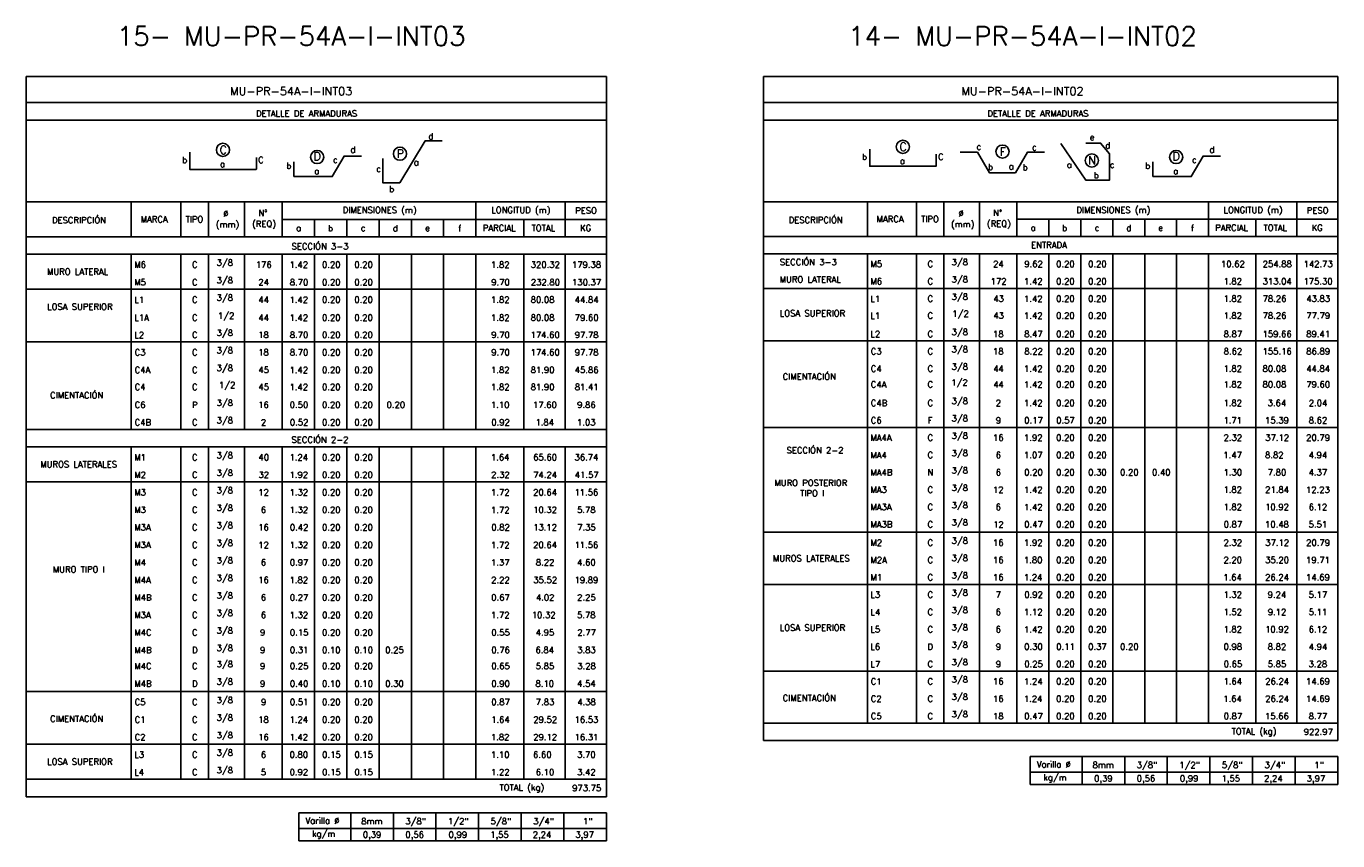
# Model space of a CAD drawing. Header units: metres. Extents: x -260 to 410, y 23 to 160.
# Tile 6 of 15: x -91 to -33, y 45 to 81. Entities that reach past the tile are written whole.
import ezdxf
from ezdxf.enums import TextEntityAlignment as Align

# ---------------------------------------------------------------- set-up
doc = ezdxf.new("R2010")
doc.units = ezdxf.units.M
for name, color, linetype in [('XREF-SE-CUADROS DE DESPIECE - HUAURA_PQT4$0$21', 3, 'Continuous'), ('XREF-SE-CUADROS DE DESPIECE - HUAURA_PQT4$0$21C', 3, 'Continuous'), ('XREF-SE-CUADROS DE DESPIECE - HUAURA_PQT4$0$23', 2, 'Continuous'), ('XREF-SE-CUADROS DE DESPIECE - HUAURA_PQT4$0$S-ANNO-TEXT', 7, 'Continuous'), ('XREF-SE-CUADROS DE DESPIECE - HUAURA_PQT4$0$S-LNWK-0006', 1, 'Continuous')]:
    doc.layers.add(name, color=color, linetype=linetype)
doc.styles.add('XREF-SE-CUADROS DE DESPIECE - HUAURA_PQT4$0$ROMANS-SP', font='romans.shx', dxfattribs={"width": 0.7})
doc.styles.add('XREF-SE-CUADROS DE DESPIECE - HUAURA_PQT4$0$TEGEPSA 100', font='romans.shx')

# ---------------------------------------------------------------- blocks, each defined once
blk = doc.blocks.new('XREF-SE-CUADROS DE DESPIECE - HUAURA_PQT4')
at = {"color": 3}
for p, q in [((-86.158, 72.91), (-86.158, 71.379)), ((-83.992, 72.91), (-83.992, 71.379)), ((-82.78, 72.91), (-82.78, 71.379)), ((-81.21, 72.91), (-81.21, 71.379)), ((-79.56, 72.91), (-79.56, 71.379)), ((-71.093, 72.91), (-71.093, 71.379)), ((-67.198, 72.91), (-67.198, 71.379)), ((-53.983, 72.91), (-53.983, 71.394)), ((-51.839, 72.91), (-51.839, 71.394)), ((-50.639, 72.91), (-50.639, 71.394)), ((-49.085, 72.91), (-49.085, 71.394)), ((-47.452, 72.91), (-47.452, 71.394)), ((-39.071, 72.91), (-39.071, 71.394)), ((-35.216, 72.91), (-35.216, 71.394)), ((-79.56, 72.14), (-65.389, 72.14)), ((-78.149, 72.14), (-78.149, 71.379)), ((-76.738, 72.14), (-76.738, 71.379)), ((-75.327, 72.14), (-75.327, 71.379)), ((-73.915, 72.14), (-73.915, 71.379)), ((-72.504, 72.14), (-72.504, 71.379)), ((-69.006, 72.14), (-69.006, 71.379)), ((-47.452, 72.148), (-33.426, 72.148)), ((-46.055, 72.148), (-46.055, 71.394)), ((-44.658, 72.148), (-44.658, 71.394)), ((-43.262, 72.148), (-43.262, 71.394)), ((-41.865, 72.148), (-41.865, 71.394)), ((-40.468, 72.148), (-40.468, 71.394)), ((-37.006, 72.148), (-37.006, 71.394)), ((-90.749, 71.379), (-65.389, 71.379)), ((-58.527, 71.394), (-33.426, 71.394)), ((-90.749, 70.617), (-65.389, 70.617)), ((-86.158, 70.617), (-86.158, 62.958)), ((-83.992, 70.617), (-83.992, 62.958)), ((-82.78, 70.617), (-82.78, 62.958)), ((-81.21, 70.617), (-81.21, 62.958)), ((-79.56, 70.617), (-79.56, 62.958)), ((-78.149, 70.617), (-78.149, 62.958)), ((-76.738, 70.617), (-76.738, 62.958)), ((-75.327, 70.617), (-75.327, 62.958)), ((-73.915, 70.617), (-73.915, 62.958)), ((-72.504, 70.617), (-72.504, 62.958)), ((-71.093, 70.617), (-71.093, 62.958)), ((-69.006, 70.617), (-69.006, 66.017)), ((-67.198, 70.617), (-67.198, 62.958)), ((-58.527, 70.64), (-33.426, 70.64)), ((-53.983, 70.64), (-53.983, 50.116)), ((-51.839, 70.64), (-51.839, 50.116)), ((-50.639, 70.64), (-50.639, 50.116)), ((-49.085, 70.64), (-49.085, 50.116)), ((-47.452, 70.64), (-47.452, 50.116)), ((-46.055, 70.64), (-46.055, 50.116)), ((-44.658, 70.64), (-44.658, 50.116)), ((-43.262, 70.64), (-43.262, 50.116)), ((-41.865, 70.64), (-41.865, 50.116)), ((-40.468, 70.64), (-40.468, 50.116)), ((-39.071, 70.64), (-39.071, 50.116)), ((-37.006, 70.64), (-37.006, 50.116)), ((-35.216, 70.64), (-35.216, 50.116)), ((-90.749, 69.084), (-65.389, 69.084)), ((-58.527, 69.123), (-33.426, 69.123)), ((-90.749, 66.783), (-65.389, 66.783)), ((-58.527, 66.823), (-33.426, 66.823)), ((-69.006, 66.017), (-69.006, 62.958)), ((-90.749, 62.958), (-65.389, 62.958)), ((-58.527, 63.047), (-33.426, 63.047)), ((-90.749, 62.196), (-65.389, 62.196)), ((-86.158, 62.196), (-86.158, 47.663)), ((-83.992, 62.196), (-83.992, 47.663)), ((-82.78, 62.196), (-82.78, 47.663)), ((-81.21, 62.196), (-81.21, 47.663)), ((-79.56, 62.196), (-79.56, 47.663)), ((-78.149, 62.196), (-78.149, 47.663)), ((-76.738, 62.196), (-76.738, 47.663)), ((-75.327, 62.196), (-75.327, 47.663)), ((-73.915, 62.196), (-73.915, 47.663)), ((-72.504, 62.196), (-72.504, 47.663)), ((-71.093, 62.196), (-71.093, 47.663)), ((-69.006, 62.196), (-69.006, 47.663)), ((-67.198, 62.196), (-67.198, 47.663)), ((-90.749, 60.664), (-65.389, 60.664)), ((-58.527, 58.458), (-33.426, 58.458)), ((-58.527, 56.183), (-33.426, 56.183)), ((-58.527, 52.391), (-33.426, 52.391)), ((-90.749, 51.494), (-86.158, 51.494)), ((-86.158, 51.494), (-65.389, 51.494)), ((-58.527, 50.116), (-33.426, 50.116)), ((-90.749, 49.196), (-65.389, 49.196)), ((-90.749, 47.663), (-65.389, 47.663))]:
    blk.add_line(p, q, dxfattribs=at)
at = {"layer": 'XREF-SE-CUADROS DE DESPIECE - HUAURA_PQT4$0$21'}
for p, q in [((-44.602, 48.66), (-44.602, 47.432)), ((-42.739, 48.66), (-42.739, 47.432)), ((-40.876, 48.66), (-40.876, 47.432)), ((-39.014, 48.66), (-39.014, 47.432)), ((-37.151, 48.66), (-37.151, 47.432)), ((-35.288, 48.66), (-35.288, 47.432)), ((-46.867, 47.972), (-33.426, 47.972)), ((-76.565, 46.199), (-76.565, 44.971)), ((-74.703, 46.199), (-74.703, 44.971)), ((-72.84, 46.199), (-72.84, 44.971)), ((-70.977, 46.199), (-70.977, 44.971)), ((-69.115, 46.199), (-69.115, 44.971)), ((-67.252, 46.199), (-67.252, 44.971)), ((-78.83, 45.511), (-65.389, 45.511))]:
    blk.add_line(p, q, dxfattribs=at)
at = {"layer": 'XREF-SE-CUADROS DE DESPIECE - HUAURA_PQT4$0$21C'}
for centre in [(-82.149, 75.177), (-78.035, 74.865), (-74.413, 75.012), (-52.432, 75.313), (-48.08, 75.103), (-40.491, 74.865), (-44.172, 74.716)]:
    blk.add_circle(centre, 0.288, dxfattribs=at)
at = {"layer": 'XREF-SE-CUADROS DE DESPIECE - HUAURA_PQT4$0$23'}
for p, q in [((-90.749, 78.38), (-90.749, 46.889)), ((-65.389, 78.38), (-65.389, 46.889)), ((-58.527, 78.38), (-58.527, 49.35)), ((-33.426, 78.38), (-33.426, 49.35)), ((-90.749, 72.91), (-65.389, 72.91)), ((-58.527, 72.91), (-33.426, 72.91)), ((-58.527, 49.35), (-33.426, 49.35)), ((-46.867, 48.66), (-46.867, 47.432)), ((-46.867, 48.66), (-33.426, 48.66)), ((-46.867, 48.66), (-46.867, 47.432)), ((-33.426, 48.66), (-33.426, 47.432)), ((-46.867, 47.432), (-33.426, 47.432)), ((-90.749, 46.889), (-65.389, 46.889)), ((-78.83, 46.199), (-78.83, 44.971)), ((-78.83, 46.199), (-65.389, 46.199)), ((-78.83, 46.199), (-78.83, 44.971)), ((-65.389, 46.199), (-65.389, 44.971)), ((-78.83, 44.971), (-65.389, 44.971))]:
    blk.add_line(p, q, dxfattribs=at)
for points in [[(-65.389, 78.38), (-90.749, 78.38)], [(-33.426, 78.38), (-58.527, 78.38)], [(-65.389, 77.244), (-90.749, 77.244)], [(-33.426, 77.244), (-58.527, 77.244)], [(-65.389, 76.474), (-90.749, 76.474)], [(-33.426, 76.474), (-58.527, 76.474)]]:
    blk.add_lwpolyline(points, dxfattribs=at)
at = {"layer": 'XREF-SE-CUADROS DE DESPIECE - HUAURA_PQT4$0$S-LNWK-0006', "flags": 128}
for points in [[(-72.564, 75.568), (-73.317, 75.568), (-74.422, 73.731), (-75.159, 73.731), (-75.159, 74.798)], [(-76.1, 74.908), (-76.853, 74.908), (-77.377, 74.013), (-79.046, 74.013)], [(-79.046, 74.013), (-79.046, 74.661)], [(-49.929, 75.074), (-49.176, 75.074), (-48.652, 74.179), (-48.083, 74.179), (-48.083, 74.179)], [(-46.238, 75.074), (-46.991, 75.074), (-47.515, 74.179), (-48.083, 74.179), (-48.083, 74.179)], [(-38.556, 74.908), (-39.31, 74.908), (-39.833, 74.013), (-41.503, 74.013)], [(-41.503, 74.013), (-41.503, 74.661)]]:
    blk.add_lwpolyline(points, dxfattribs=at)
at = {"layer": 'XREF-SE-CUADROS DE DESPIECE - HUAURA_PQT4$0$S-LNWK-0006'}
for points in [[(-50.974, 74.985), (-50.974, 74.475, -0.414214), (-50.987, 74.461), (-53.883, 74.461), (-53.883, 75.212)], [(-80.691, 74.848), (-80.691, 74.338, -0.414214), (-80.704, 74.325), (-83.6, 74.325), (-83.6, 75.076)]]:
    blk.add_lwpolyline(points, format="xyb", dxfattribs=at)
blk.add_lwpolyline([(-45.523, 75.455), (-44.444, 73.861), (-43.4, 73.861), (-43.4, 74.999), (-43.791, 75.478), (-44.442, 75.478)], dxfattribs=at)
at = {"style": 'XREF-SE-CUADROS DE DESPIECE - HUAURA_PQT4$0$TEGEPSA 100'}
for s, p in [('DESCRIPCIÓN', (-89.623, 71.971)), ('MARCA', (-85.746, 72.01)), ('TIPO', (-83.785, 72.01)), ('Ø', (-82.136, 72.259)), ('N°', (-80.601, 72.282)), ('DIMENSIONES (m)', (-76.916, 72.413)), ('LONGITUD (m)', (-70.422, 72.413)), ('PESO', (-66.753, 72.391)), ('DESCRIPCIÓN', (-57.425, 71.978)), ('MARCA', (-53.582, 72.018)), ('TIPO', (-51.638, 72.018)), ('Ø', (-50.003, 72.267)), ('N°', (-48.485, 72.29)), ('DIMENSIONES (m)', (-44.851, 72.417)), ('LONGITUD (m)', (-38.421, 72.417)), ('PESO', (-34.781, 72.395)), ('(mm)', (-82.463, 71.785)), ('(REQ)', (-80.876, 71.808)), ('a', (-78.95, 71.626)), ('b', (-77.561, 71.617)), ('c', (-76.125, 71.626)), ('d', (-74.727, 71.617)), ('e', (-73.315, 71.626)), ('f', (-71.87, 71.615)), ('PARCIAL', (-70.794, 71.625)), ('TOTAL', (-68.662, 71.625)), ('KG', (-66.541, 71.625)), ('(mm)', (-50.33, 71.792)), ('(REQ)', (-48.76, 71.815)), ('a', (-46.849, 71.638)), ('b', (-45.475, 71.628)), ('c', (-44.052, 71.638)), ('d', (-42.669, 71.629)), ('e', (-41.272, 71.638)), ('f', (-39.841, 71.626)), ('PARCIAL', (-38.783, 71.637)), ('TOTAL', (-36.671, 71.637)), ('KG', (-34.568, 71.637)), ('ENTRADA', (-46.828, 70.883)), ('MURO LATERAL', (-89.84, 69.716)), ('M6', (-86.025, 70.023)), ('C', (-83.504, 70.023)), (' 3/8', (-82.613, 70.11)), ('176', (-80.714, 70.021)), ('1.42', (-79.238, 70.021)), ('0.20', (-77.82, 70.023)), ('0.20', (-76.409, 70.023)), ('1.82', (-70.433, 70.023)), ('320.32', (-68.699, 70.023)), ('179.38', (-66.897, 70.023)), ('SECCIÓN 3-3', (-57.811, 70.136)), ('M5', (-53.852, 70.053)), ('C', (-51.357, 70.052)), (' 3/8', (-50.49, 70.137)), ('24', (-48.49, 70.05)), ('9.62', (-47.127, 70.053)), ('0.20', (-45.734, 70.053)), ('0.20', (-44.337, 70.053)), ('10.62', (-38.53, 70.053)), ('254.88', (-36.707, 70.053)), ('142.73', (-34.919, 70.053)), ('M5', (-86.025, 69.257)), ('C', (-83.504, 69.257)), (' 3/8', (-82.613, 69.344)), ('24', (-80.603, 69.257)), ('8.70', (-79.23, 69.257)), ('0.20', (-77.82, 69.257)), ('0.20', (-76.409, 69.257)), ('9.70', (-70.425, 69.257)), ('232.80', (-68.694, 69.257)), ('130.37', (-66.893, 69.257)), ('MURO LATERAL', (-57.819, 69.378)), ('M6', (-53.852, 69.295)), ('C', (-51.357, 69.294)), (' 3/8', (-50.49, 69.379)), ('172', (-48.598, 69.292)), ('1.42', (-47.137, 69.293)), ('0.20', (-45.734, 69.295)), ('0.20', (-44.337, 69.295)), ('1.82', (-38.422, 69.295)), ('313.04', (-36.708, 69.295)), ('175.30', (-34.924, 69.295)), (' 3/8', (-82.613, 68.578)), ('L1', (-53.852, 68.532)), ('C', (-51.357, 68.536)), (' 3/8', (-50.49, 68.621)), ('43', (-48.484, 68.536)), ('1.42', (-47.137, 68.534)), ('0.20', (-45.734, 68.536)), ('0.20', (-44.337, 68.536)), ('1.82', (-38.422, 68.536)), ('78.26', (-36.71, 68.536)), ('43.83', (-34.802, 68.536)), ('LOSA SUPERIOR', (-89.836, 68.184)), ('L1', (-86.025, 68.487)), ('C', (-83.504, 68.491)), ('44', (-80.6, 68.491)), ('1.42', (-79.238, 68.489)), ('0.20', (-77.82, 68.491)), ('0.20', (-76.409, 68.491)), ('1.82', (-70.433, 68.491)), ('80.08', (-68.701, 68.491)), ('44.84', (-66.774, 68.491)), ('L1A', (-86.025, 67.704)), ('C', (-83.504, 67.708)), ('1/2', (-82.37, 67.795)), ('44', (-80.6, 67.708)), ('1.42', (-79.238, 67.706)), ('0.20', (-77.82, 67.708)), ('0.20', (-76.409, 67.708)), ('1.82', (-70.433, 67.708)), ('80.08', (-68.701, 67.708)), ('79.60', (-66.774, 67.708)), ('LOSA SUPERIOR', (-57.815, 67.9)), ('L1', (-53.852, 67.796)), ('C', (-51.357, 67.799)), ('1/2', (-50.269, 67.884)), ('43', (-48.484, 67.799)), ('1.42', (-47.137, 67.797)), ('0.20', (-45.734, 67.799)), ('0.20', (-44.337, 67.799)), ('1.82', (-38.422, 67.799)), ('78.26', (-36.71, 67.799)), ('77.79', (-34.802, 67.799)), ('L2', (-86.025, 66.952)), ('C', (-83.504, 66.955)), (' 3/8', (-82.613, 67.043)), ('18', (-80.61, 66.956)), ('8.70', (-79.23, 66.956)), ('0.20', (-77.82, 66.956)), ('0.20', (-76.409, 66.956)), ('9.70', (-70.425, 66.956)), ('174.60', (-68.704, 66.956)), ('97.78', (-66.776, 66.956)), ('L2', (-53.852, 66.99)), ('C', (-51.357, 66.994)), (' 3/8', (-50.49, 67.079)), ('18', (-48.493, 66.994)), ('8.47', (-47.129, 66.994)), ('0.20', (-45.734, 66.994)), ('0.20', (-44.337, 66.994)), ('8.87', (-38.414, 66.994)), ('159.66', (-36.713, 66.994)), ('89.41', (-34.803, 66.994)), (' 3/8', (-82.613, 66.276)), ('C3', (-53.836, 66.236)), ('C', (-51.357, 66.235)), (' 3/8', (-50.49, 66.32)), ('18', (-48.493, 66.236)), ('8.22', (-47.127, 66.236)), ('0.20', (-45.734, 66.236)), ('0.20', (-44.337, 66.236)), ('8.62', (-38.412, 66.236)), ('155.16', (-36.713, 66.236)), ('86.89', (-34.803, 66.236)), ('C3', (-86.01, 66.19)), ('C', (-83.504, 66.189)), ('18', (-80.61, 66.19)), ('8.70', (-79.23, 66.19)), ('0.20', (-77.82, 66.19)), ('0.20', (-76.409, 66.19)), ('9.70', (-70.425, 66.19)), ('174.60', (-68.704, 66.19)), ('97.78', (-66.776, 66.19)), ('C4A', (-86.01, 65.423)), ('C', (-83.504, 65.423)), (' 3/8', (-82.613, 65.51)), ('45', (-80.6, 65.424)), ('1.42', (-79.238, 65.422)), ('0.20', (-77.82, 65.424)), ('0.20', (-76.409, 65.424)), ('1.82', (-70.433, 65.424)), ('81.90', (-68.701, 65.424)), ('45.86', (-66.774, 65.424)), ('CIMENTACIÓN', (-57.687, 65.133)), ('C4', (-53.836, 65.477)), ('C', (-51.357, 65.477)), (' 3/8', (-50.49, 65.562)), ('44', (-48.484, 65.478)), ('1.42', (-47.137, 65.475)), ('0.20', (-45.734, 65.478)), ('0.20', (-44.337, 65.478)), ('1.82', (-38.422, 65.478)), ('80.08', (-36.713, 65.478)), ('44.84', (-34.803, 65.478)), ('C4', (-86.01, 64.679)), ('C', (-83.504, 64.679)), ('1/2', (-82.327, 64.766)), ('45', (-80.6, 64.679)), ('1.42', (-79.238, 64.677)), ('0.20', (-77.82, 64.679)), ('0.20', (-76.409, 64.679)), ('1.82', (-70.433, 64.679)), ('81.90', (-68.701, 64.679)), ('81.41', (-66.774, 64.679)), ('C4A', (-53.836, 64.787)), ('C', (-51.357, 64.787)), ('1/2', (-50.314, 64.872)), ('44', (-48.484, 64.788)), ('1.42', (-47.137, 64.786)), ('0.20', (-45.734, 64.788)), ('0.20', (-44.337, 64.788)), ('1.82', (-38.422, 64.788)), ('80.08', (-36.713, 64.788)), ('79.60', (-34.803, 64.788)), ('CIMENTACIÓN', (-89.707, 64.317)), (' 3/8', (-82.613, 63.984)), ('C4B', (-53.836, 63.976)), ('C', (-51.357, 63.976)), (' 3/8', (-50.49, 64.061)), ('2', (-48.375, 63.974)), ('1.42', (-47.137, 63.975)), ('0.20', (-45.734, 63.977)), ('0.20', (-44.337, 63.977)), ('1.82', (-38.422, 63.977)), ('3.64', (-36.49, 63.977)), ('2.04', (-34.694, 63.977)), ('C6', (-86.01, 63.897)), ('P', (-83.504, 63.894)), ('16', (-80.61, 63.897)), ('0.50', (-79.232, 63.897)), ('0.20', (-77.82, 63.897)), ('0.20', (-76.409, 63.897)), ('0.20', (-74.998, 63.897)), ('1.10', (-70.437, 63.897)), ('17.60', (-68.598, 63.897)), ('9.86', (-66.671, 63.897)), ('C4B', (-86.01, 63.13)), ('C', (-83.504, 63.13)), (' 3/8', (-82.613, 63.217)), ('2', (-80.493, 63.127)), ('0.52', (-79.227, 63.131)), ('0.20', (-77.82, 63.131)), ('0.20', (-76.409, 63.131)), ('0.92', (-70.422, 63.131)), ('1.84', (-68.491, 63.131)), ('1.03', (-66.676, 63.131)), ('C6', (-53.836, 63.218)), ('F', (-51.345, 63.216)), (' 3/8', (-50.49, 63.303)), ('9', (-48.374, 63.218)), ('0.17', (-47.128, 63.218)), ('0.57', (-45.731, 63.218)), ('0.20', (-44.337, 63.218)), ('1.71', (-38.422, 63.216)), ('15.39', (-36.603, 63.218)), ('8.62', (-34.695, 63.218)), ('MA4A', (-53.852, 62.457)), ('C', (-51.357, 62.459)), (' 3/8', (-50.49, 62.544)), ('16', (-48.494, 62.46)), ('1.92', (-47.137, 62.46)), ('0.20', (-45.734, 62.46)), ('0.20', (-44.337, 62.46)), ('2.32', (-38.416, 62.46)), ('37.12', (-36.595, 62.46)), ('20.79', (-34.807, 62.46)), (' 3/8', (-82.613, 61.689)), ('SECCIÓN 2-2', (-57.517, 61.911)), ('MA4', (-53.852, 61.699)), ('C', (-51.357, 61.701)), (' 3/8', (-50.49, 61.786)), ('6', (-48.376, 61.702)), ('1.07', (-47.139, 61.702)), ('0.20', (-45.734, 61.702)), ('0.20', (-44.337, 61.702)), ('1.47', (-38.424, 61.7)), ('8.82', (-36.605, 61.702)), ('4.94', (-34.698, 61.702)), ('MUROS LATERALES', (-90.134, 61.295)), ('M1', (-86.025, 61.6)), ('C', (-83.504, 61.602)), ('40', (-80.598, 61.603)), ('1.24', (-79.243, 61.601)), ('0.20', (-77.82, 61.603)), ('0.20', (-76.409, 61.603)), ('1.64', (-70.439, 61.603)), ('65.60', (-68.591, 61.603)), ('36.74', (-66.783, 61.603)), ('M2', (-86.025, 60.834)), ('C', (-83.504, 60.836)), (' 3/8', (-82.613, 60.923)), ('32', (-80.599, 60.837)), ('1.92', (-79.238, 60.837)), ('0.20', (-77.82, 60.837)), ('0.20', (-76.409, 60.837)), ('2.32', (-70.427, 60.837)), ('74.24', (-68.591, 60.835)), ('41.57', (-66.773, 60.837)), ('MA4B', (-53.852, 60.941)), ('N', (-51.357, 60.943)), (' 3/8', (-50.49, 61.028)), ('6', (-48.376, 60.943)), ('0.20', (-47.128, 60.943)), ('0.20', (-45.734, 60.943)), ('0.30', (-44.335, 60.943)), ('0.20', (-42.94, 60.943)), ('0.40', (-41.544, 60.943)), ('1.30', (-38.417, 60.943)), ('7.80', (-36.487, 60.943)), ('4.37', (-34.7, 60.943)), ('M3', (-86.025, 60.07)), ('C', (-83.504, 60.07)), (' 3/8', (-82.613, 60.157)), ('12', (-80.607, 60.067)), ('1.32', (-79.238, 60.07)), ('0.20', (-77.82, 60.07)), ('0.20', (-76.409, 60.07)), ('1.72', (-70.433, 60.068)), ('20.64', (-68.593, 60.07)), ('11.56', (-66.788, 60.07)), ('MURO POSTERIOR', (-58.046, 60.485)), ('TIPO I', (-56.926, 60.032)), ('MA3', (-53.852, 60.185)), ('C', (-51.357, 60.184)), (' 3/8', (-50.49, 60.269)), ('12', (-48.496, 60.182)), ('1.42', (-47.137, 60.183)), ('0.20', (-45.734, 60.185)), ('0.20', (-44.337, 60.185)), ('1.82', (-38.422, 60.185)), ('21.84', (-36.599, 60.185)), ('12.23', (-34.814, 60.183)), (' 3/8', (-82.613, 59.391)), ('MA3A', (-53.852, 59.427)), ('C', (-51.357, 59.426)), (' 3/8', (-50.49, 59.511)), ('6', (-48.379, 59.427)), ('1.42', (-47.137, 59.425)), ('0.20', (-45.734, 59.427)), ('0.20', (-44.337, 59.427)), ('1.82', (-38.422, 59.427)), ('10.92', (-36.602, 59.427)), ('6.12', (-34.697, 59.427)), ('M3', (-86.025, 59.304)), ('C', (-83.504, 59.304)), ('6', (-80.495, 59.304)), ('1.32', (-79.238, 59.304)), ('0.20', (-77.82, 59.304)), ('0.20', (-76.409, 59.304)), ('1.72', (-70.433, 59.302)), ('10.32', (-68.593, 59.304)), ('5.78', (-66.672, 59.304)), (' 3/8', (-50.49, 58.753)), ('M3A', (-86.025, 58.538)), ('C', (-83.504, 58.538)), (' 3/8', (-82.613, 58.625)), ('16', (-80.61, 58.538)), ('0.42', (-79.227, 58.538)), ('0.20', (-77.82, 58.538)), ('0.20', (-76.409, 58.538)), ('0.82', (-70.422, 58.538)), ('13.12', (-68.593, 58.538)), ('7.35', (-66.668, 58.538)), ('MA3B', (-53.852, 58.668)), ('C', (-51.357, 58.668)), ('12', (-48.49, 58.664)), ('0.47', (-47.128, 58.668)), ('0.20', (-45.734, 58.668)), ('0.20', (-44.337, 58.668)), ('0.87', (-38.413, 58.668)), ('10.48', (-36.605, 58.668)), ('5.51', (-34.698, 58.668)), ('M3A', (-86.025, 57.772)), ('C', (-83.504, 57.771)), (' 3/8', (-82.613, 57.859)), ('12', (-80.607, 57.768)), ('1.32', (-79.238, 57.772)), ('0.20', (-77.82, 57.772)), ('0.20', (-76.409, 57.772)), ('1.72', (-70.433, 57.77)), ('20.64', (-68.593, 57.772)), ('11.56', (-66.788, 57.772)), ('M2', (-53.852, 57.868)), ('C', (-51.357, 57.87)), (' 3/8', (-50.49, 57.955)), ('16', (-48.494, 57.87)), ('1.92', (-47.137, 57.87)), ('0.20', (-45.734, 57.87)), ('0.20', (-44.337, 57.87)), ('2.32', (-38.416, 57.87)), ('37.12', (-36.595, 57.87)), ('20.79', (-34.807, 57.87)), (' 3/8', (-82.613, 57.093)), ('MUROS LATERALES', (-58.113, 57.186)), ('M2A', (-53.852, 57.109)), ('C', (-51.357, 57.111)), (' 3/8', (-50.49, 57.197)), ('16', (-48.494, 57.112)), ('1.80', (-47.141, 57.112)), ('0.20', (-45.734, 57.112)), ('0.20', (-44.337, 57.112)), ('2.20', (-38.42, 57.112)), ('35.20', (-36.599, 57.112)), ('19.71', (-34.812, 57.112)), ('MURO TIPO I', (-89.586, 56.699)), ('M4', (-86.025, 57.003)), ('C', (-83.504, 57.005)), ('6', (-80.495, 57.006)), ('0.97', (-79.229, 57.006)), ('0.20', (-77.82, 57.006)), ('0.20', (-76.409, 57.006)), ('1.37', (-70.435, 57.006)), ('8.22', (-68.476, 57.006)), ('4.60', (-66.668, 57.006)), ('M4A', (-86.025, 56.237)), ('C', (-83.504, 56.239)), (' 3/8', (-82.613, 56.326)), ('16', (-80.61, 56.24)), ('1.82', (-79.238, 56.24)), ('0.20', (-77.82, 56.24)), ('0.20', (-76.409, 56.24)), ('2.22', (-70.427, 56.238)), ('35.52', (-68.586, 56.24)), ('19.89', (-66.786, 56.24)), ('M1', (-53.852, 56.351)), ('C', (-51.357, 56.353)), (' 3/8', (-50.49, 56.438)), ('16', (-48.494, 56.354)), ('1.24', (-47.143, 56.352)), ('0.20', (-45.734, 56.354)), ('0.20', (-44.337, 56.354)), ('1.64', (-38.428, 56.354)), ('26.24', (-36.601, 56.354)), ('14.69', (-34.813, 56.354)), ('M4B', (-86.025, 55.471)), ('C', (-83.504, 55.473)), (' 3/8', (-82.613, 55.56)), ('6', (-80.495, 55.474)), ('0.27', (-79.229, 55.474)), ('0.20', (-77.82, 55.474)), ('0.20', (-76.409, 55.474)), ('0.67', (-70.424, 55.474)), ('4.02', (-68.472, 55.474)), ('2.25', (-66.67, 55.474)), ('L3', (-53.852, 55.595)), ('C', (-51.357, 55.595)), (' 3/8', (-50.49, 55.68)), ('7', (-48.377, 55.593)), ('0.92', (-47.126, 55.595)), ('0.20', (-45.734, 55.595)), ('0.20', (-44.337, 55.595)), ('1.32', (-38.422, 55.595)), ('9.24', (-36.49, 55.595)), ('5.17', (-34.698, 55.595)), (' 3/8', (-82.613, 54.794)), ('L4', (-53.852, 54.834)), ('C', (-51.357, 54.836)), (' 3/8', (-50.49, 54.922)), ('6', (-48.379, 54.837)), ('1.12', (-47.137, 54.835)), ('0.20', (-45.734, 54.837)), ('0.20', (-44.337, 54.837)), ('1.52', (-38.422, 54.837)), ('9.12', (-36.485, 54.837)), ('5.11', (-34.697, 54.837)), ('M3A', (-86.025, 54.707)), ('C', (-83.504, 54.707)), ('6', (-80.495, 54.707)), ('1.32', (-79.238, 54.707)), ('0.20', (-77.815, 54.707)), ('0.20', (-76.404, 54.707)), ('1.72', (-70.433, 54.707)), ('10.32', (-68.653, 54.707)), ('5.78', (-66.675, 54.707)), ('M4C', (-86.025, 53.941)), ('C', (-83.504, 53.941)), (' 3/8', (-82.613, 54.028)), ('9', (-80.532, 53.941)), ('0.15', (-79.226, 53.941)), ('0.20', (-77.82, 53.941)), ('0.20', (-76.409, 53.941)), ('0.55', (-70.422, 53.941)), ('4.95', (-68.48, 53.941)), ('2.77', (-66.663, 53.941)), ('LOSA SUPERIOR', (-57.815, 54.152)), ('L5', (-53.852, 54.079)), ('C', (-51.357, 54.078)), (' 3/8', (-50.49, 54.163)), ('6', (-48.379, 54.079)), ('1.42', (-47.137, 54.077)), ('0.20', (-45.734, 54.079)), ('0.20', (-44.337, 54.079)), ('1.82', (-38.422, 54.079)), ('10.92', (-36.602, 54.079)), ('6.12', (-34.697, 54.079)), ('M4B', (-86.025, 53.172)), ('D', (-83.504, 53.175)), (' 3/8', (-82.613, 53.262)), ('9', (-80.532, 53.175)), ('0.31', (-79.227, 53.175)), ('0.10', (-77.82, 53.175)), ('0.10', (-76.405, 53.175)), ('0.25', (-75.058, 53.175)), ('0.76', (-70.422, 53.175)), ('6.84', (-68.491, 53.175)), ('3.83', (-66.668, 53.175)), ('L6', (-53.852, 53.32)), ('D', (-51.36, 53.318)), (' 3/8', (-50.49, 53.405)), ('9', (-48.374, 53.32)), ('0.30', (-47.131, 53.32)), ('0.11', (-45.731, 53.32)), ('0.37', (-44.335, 53.32)), ('0.20', (-42.94, 53.32)), ('0.98', (-38.417, 53.32)), ('8.82', (-36.488, 53.32)), ('4.94', (-34.697, 53.318)), ('M4C', (-86.025, 52.473)), ('C', (-83.504, 52.473)), (' 3/8', (-82.613, 52.56)), ('9', (-80.532, 52.474)), ('0.25', (-79.226, 52.474)), ('0.20', (-77.82, 52.474)), ('0.20', (-76.409, 52.474)), ('0.65', (-70.422, 52.474)), ('5.85', (-68.48, 52.474)), ('3.28', (-66.663, 52.474)), ('L7', (-53.852, 52.559)), ('C', (-51.357, 52.561)), (' 3/8', (-50.49, 52.647)), ('9', (-48.374, 52.562)), ('0.25', (-47.126, 52.562)), ('0.20', (-45.734, 52.562)), ('0.20', (-44.337, 52.562)), ('0.65', (-38.411, 52.562)), ('5.85', (-36.486, 52.562)), ('3.28', (-34.7, 52.562)), (' 3/8', (-50.49, 51.888)), ('M4B', (-86.025, 51.705)), ('D', (-83.504, 51.707)), (' 3/8', (-82.613, 51.794)), ('9', (-80.532, 51.707)), ('0.40', (-79.227, 51.707)), ('0.10', (-77.82, 51.707)), ('0.10', (-76.405, 51.707)), ('0.30', (-75.058, 51.707)), ('0.90', (-70.422, 51.707)), ('8.10', (-68.491, 51.707)), ('4.54', (-66.668, 51.707)), ('C1', (-53.836, 51.803)), ('C', (-51.357, 51.803)), ('16', (-48.494, 51.804)), ('1.24', (-47.137, 51.802)), ('0.20', (-45.734, 51.804)), ('0.20', (-44.337, 51.804)), ('1.64', (-38.422, 51.804)), ('26.24', (-36.596, 51.804)), ('14.69', (-34.812, 51.804)), ('C5', (-86.01, 50.901)), ('C', (-83.504, 50.9)), (' 3/8', (-82.613, 50.987)), ('9', (-80.49, 50.901)), ('0.51', (-79.227, 50.901)), ('0.20', (-77.82, 50.901)), ('0.20', (-76.409, 50.901)), ('0.87', (-70.423, 50.901)), ('7.83', (-68.477, 50.901)), ('4.38', (-66.665, 50.901)), ('CIMENTACIÓN', (-57.687, 51.08)), ('C2', (-53.836, 51.045)), ('C', (-51.357, 51.045)), (' 3/8', (-50.49, 51.13)), ('16', (-48.493, 51.045)), ('1.24', (-47.143, 51.043)), ('0.20', (-45.734, 51.045)), ('0.20', (-44.337, 51.045)), ('1.64', (-38.428, 51.045)), ('26.24', (-36.596, 51.045)), ('14.69', (-34.811, 51.045)), ('CIMENTACIÓN', (-89.707, 50.171)), (' 3/8', (-82.613, 50.221)), ('C5', (-53.836, 50.287)), ('C', (-51.357, 50.286)), (' 3/8', (-50.49, 50.372)), ('18', (-48.493, 50.287)), ('0.47', (-47.128, 50.287)), ('0.20', (-45.734, 50.287)), ('0.20', (-44.337, 50.287)), ('0.87', (-38.413, 50.287)), ('15.66', (-36.605, 50.287)), ('8.77', (-34.697, 50.287)), ('C1', (-86.01, 50.134)), ('C', (-83.504, 50.134)), ('18', (-80.61, 50.135)), ('1.24', (-79.24, 50.135)), ('0.20', (-77.82, 50.135)), ('0.20', (-76.409, 50.135)), ('1.64', (-70.429, 50.135)), ('29.52', (-68.586, 50.135)), ('16.53', (-66.784, 50.135)), ('C2', (-86.01, 49.368)), ('C', (-83.504, 49.368)), (' 3/8', (-82.613, 49.455)), ('16', (-80.61, 49.368)), ('1.42', (-79.243, 49.366)), ('0.20', (-77.82, 49.368)), ('0.20', (-76.409, 49.368)), ('1.82', (-70.439, 49.368)), ('29.12', (-68.587, 49.368)), ('16.31', (-66.784, 49.368)), ('L3', (-86.025, 48.598)), ('C', (-83.504, 48.602)), (' 3/8', (-82.613, 48.689)), ('6', (-80.492, 48.602)), ('0.80', (-79.24, 48.6)), ('0.15', (-77.815, 48.602)), ('0.15', (-76.404, 48.602)), ('1.10', (-70.435, 48.6)), ('6.60', (-68.597, 48.602)), ('3.70', (-66.671, 48.602)), ('LOSA SUPERIOR', (-89.836, 48.295)), (' 3/8', (-82.613, 47.923)), ('L4', (-86.025, 47.832)), ('C', (-83.504, 47.836)), ('5', (-80.495, 47.836)), ('0.92', (-79.237, 47.836)), ('0.15', (-77.815, 47.836)), ('0.15', (-76.404, 47.836)), ('1.22', (-70.432, 47.836)), ('6.10', (-68.48, 47.836)), ('3.42', (-66.67, 47.836))]:
    blk.add_text(s, height=0.27, dxfattribs=at).set_placement(p)
at = {"layer": 'Defpoints', "style": 'XREF-SE-CUADROS DE DESPIECE - HUAURA_PQT4$0$ROMANS-SP'}
for s, p in [('15- MU-PR-54A-I-INT03', (-86.783, 79.735)), ('14- MU-PR-54A-I-INT02', (-54.82, 79.735))]:
    blk.add_text(s, height=0.83433, dxfattribs=at).set_placement(p)
at = {"layer": 'XREF-SE-CUADROS DE DESPIECE - HUAURA_PQT4$0$23', "style": 'XREF-SE-CUADROS DE DESPIECE - HUAURA_PQT4$0$TEGEPSA 100'}
for s, p in [('SECCIÓN 3-3', (-79.152, 70.824)), ('SECCIÓN 2-2', (-79.153, 62.369)), ('TOTAL (kg)', (-38.066, 49.623)), ('922.97', (-34.914, 49.598)), ('TOTAL (kg)', (-70.067, 47.167)), ('973.75', (-66.887, 47.142))]:
    blk.add_text(s, height=0.27, dxfattribs=at).set_placement(p)
at = {"layer": 'XREF-SE-CUADROS DE DESPIECE - HUAURA_PQT4$0$S-ANNO-TEXT', "color": 4, "style": 'XREF-SE-CUADROS DE DESPIECE - HUAURA_PQT4$0$TEGEPSA 100'}
for s, p in [('MU-PR-54A-I-INT03', (-81.84, 77.564)), ('MU-PR-54A-I-INT02', (-49.877, 77.564))]:
    blk.add_text(s, height=0.36233, dxfattribs=at).set_placement(p)
at = {"layer": 'XREF-SE-CUADROS DE DESPIECE - HUAURA_PQT4$0$S-ANNO-TEXT', "style": 'XREF-SE-CUADROS DE DESPIECE - HUAURA_PQT4$0$TEGEPSA 100'}
for s, height, p in [('DETALLE DE ARMADURAS', 0.27006, (-80.707, 76.635)), ('DETALLE DE ARMADURAS', 0.27006, (-48.743, 76.635)), ('Varilla %%C', 0.27, (-46.582, 48.177)), ('8mm', 0.27, (-44.142, 48.151)), ('3/8"', 0.27, (-42.214, 48.151)), ('1/2"', 0.27, (-40.351, 48.151)), ('5/8"', 0.27, (-38.489, 48.151)), ('3/4"', 0.27, (-36.626, 48.151)), ('1"', 0.27, (-34.447, 48.151)), ('kg/m', 0.27, (-46.296, 47.607)), ('0,39', 0.27, (-44.075, 47.562)), ('0,56', 0.27, (-42.213, 47.562)), ('0,99', 0.27, (-40.328, 47.562)), ('1,55', 0.27, (-38.51, 47.562)), ('2,24', 0.27, (-36.647, 47.562)), ('3,97', 0.27, (-34.785, 47.562)), ('Varilla %%C', 0.27, (-78.546, 45.716)), ('8mm', 0.27, (-76.106, 45.691)), ('3/8"', 0.27, (-74.178, 45.691)), ('1/2"', 0.27, (-72.315, 45.691)), ('5/8"', 0.27, (-70.452, 45.691)), ('3/4"', 0.27, (-68.59, 45.691)), ('1"', 0.27, (-66.411, 45.691)), ('kg/m', 0.27, (-78.259, 45.146)), ('0,39', 0.27, (-76.039, 45.101)), ('0,56', 0.27, (-74.176, 45.101)), ('0,99', 0.27, (-72.291, 45.101)), ('1,55', 0.27, (-70.473, 45.101)), ('2,24', 0.27, (-68.611, 45.101)), ('3,97', 0.27, (-66.748, 45.101))]:
    blk.add_text(s, height=height, dxfattribs=at).set_placement(p)
for s, p in [('d', (-72.956, 75.636)), ('c', (-49.007, 75.187)), ('c', (-46.583, 75.155)), ('b', (-83.715, 74.604)), ('C', (-80.369, 74.604)), ('c', (-77.132, 74.609)), ('b', (-53.999, 74.74)), ('C', (-50.652, 74.74)), ('b', (-48.493, 74.297)), ('b', (-46.98, 74.283)), ('c', (-39.589, 74.609)), ('c', (-75.242, 74.214)), ('b', (-74.666, 73.329))]:
    blk.add_text(s, height=0.27, dxfattribs=at).set_placement(p, align=Align.RIGHT)
for s, height, p in [('e', 0.27, (-44.164, 75.598)), ('C', 0.362, (-82.135, 74.995)), ('d', 0.27, (-76.47, 75.052)), ('P', 0.362, (-74.399, 74.83)), ('C', 0.362, (-52.418, 75.132)), ('F', 0.362, (-48.066, 74.921)), ('d', 0.27, (-43.48, 75.238)), ('d', 0.27, (-38.927, 75.052)), ('a', 0.27, (-82.171, 74.424)), ('b', 0.27, (-79.273, 74.35)), ('D', 0.362, (-78.033, 74.72)), ('a', 0.27, (-73.702, 74.501)), ('a', 0.27, (-52.454, 74.561)), ('a', 0.27, (-47.698, 74.321)), ('a', 0.27, (-45.161, 74.391)), ('N', 0.362, (-44.171, 74.546)), ('c', 0.27, (-43.284, 74.391)), ('b', 0.27, (-41.73, 74.35)), ('D', 0.362, (-40.49, 74.72)), ('a', 0.27, (-78.051, 74.115)), ('b', 0.27, (-43.981, 73.935)), ('a', 0.27, (-40.508, 74.115))]:
    blk.add_text(s, height=height, dxfattribs=at).set_placement(p, align=Align.CENTER)

msp = doc.modelspace()

# ---------------------------------------------------------------- block references
msp.add_blockref('XREF-SE-CUADROS DE DESPIECE - HUAURA_PQT4', (0, 0))

doc.saveas('drawing.dxf')
